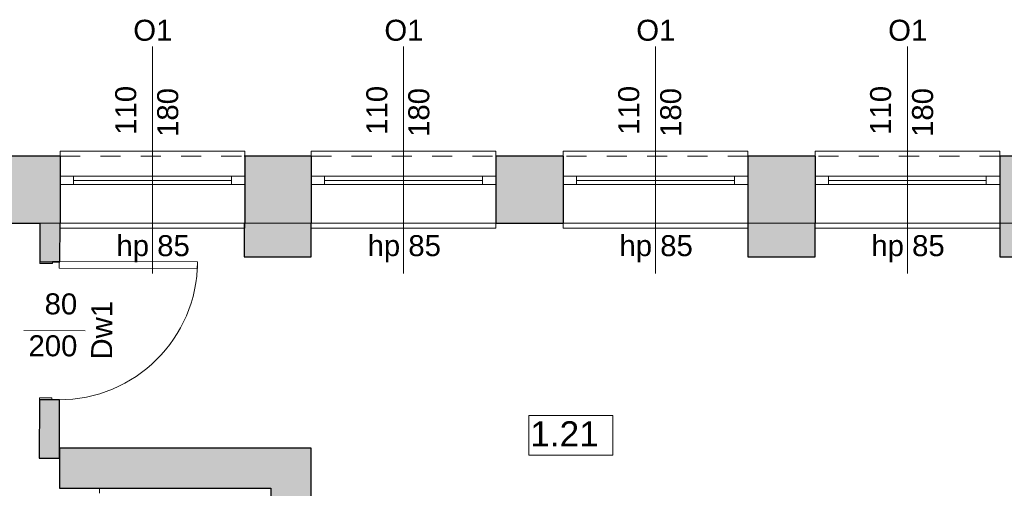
# Model space of a CAD drawing. Header units: centimetres. Extents: x -25572 to 23555, y -2435 to 15405.
# Tile 20 of 134: x 8440 to 9026, y 408 to 687. Entities that reach past the tile are written whole.
import ezdxf

# ---------------------------------------------------------------- set-up
doc = ezdxf.new("R2010")
doc.units = ezdxf.units.CM
doc.header["$MEASUREMENT"] = 0
doc.linetypes.add('Przerywana', pattern=[24, 12, -12])
for name, color, linetype, lineweight in [('Nowe_0_Nr_pióra__15', 214, 'Continuous', 15), ('Nowe_210-A Pomieszczenia_Nr_pióra__41', 7, 'Continuous', 15), ('Nowe_220-A Ściany_Nr_pióra__19', 255, 'Continuous', 0), ('Nowe_220-A Ściany_Nr_pióra__23', 7, 'Continuous', 15), ('Nowe_220-A Ściany_Nr_pióra__27', 7, 'Continuous', 25), ('Nowe_220-A Ściany_Nr_pióra__3', 7, 'Continuous', 13), ('Nowe_220-A Ściany_Nr_pióra__7', 7, 'Continuous', 13), ('Nowe_450-K Stropy_Nr_pióra__21', 7, 'Continuous', 25), ('Nowe_450-K Stropy_Nr_pióra__89', 7, 'Continuous', 13)]:
    doc.layers.add(name, color=color, linetype=linetype, lineweight=lineweight)
doc.layers.add('Nowe_220-A Ściany_Nr_pióra__45', color=7, linetype='Continuous', lineweight=15, true_color=0x40a5ff)
doc.styles.add('STYL_AUTOMATYCZNY_6', font='arial.ttf')

msp = doc.modelspace()

# ---------------------------------------------------------------- hatches: boundary and pattern name
at = {"layer": 'Nowe_220-A Ściany_Nr_pióra__19', "linetype": 'Continuous', "lineweight": 0}
for points in [[(8408.38, 566), (8463.83, 566), (8463.83, 606), (8408.38, 606)], [(8573.38, 606), (8573.38, 546), (8613.38, 546), (8613.38, 606)], [(8723.38, 606), (8723.38, 566), (8763.38, 566), (8763.38, 606)], [(8873.38, 606), (8873.38, 546), (8913.38, 546), (8913.38, 606)], [(9023.38, 606), (9023.38, 546), (9063.38, 546), (9063.38, 606)], [(8451.83, 566), (8451.75, 543.01), (8463.75, 542.97), (8463.83, 566)], [(8451.38, 426.04), (8463.38, 426), (8463.49, 460.97), (8451.49, 461.01)], [(8463.38, 408), (8613.38, 408), (8613.38, 432), (8463.38, 432)], [(8589.29, 408), (8589.29, 290), (8613.29, 290), (8613.29, 408)]]:
    msp.add_hatch(color=255, dxfattribs=at).paths.add_polyline_path(points)

# ---------------------------------------------------------------- linework, layer by layer
at = {"layer": 'Nowe_0_Nr_pióra__15', "color": 214, "linetype": 'Continuous', "lineweight": 15}
for p, q in [((8487.38, 405.18), (8487.38, 408)), ((8589.38, 408), (8487.38, 408)), ((8589.38, 405.18), (8589.38, 408))]:
    msp.add_line(p, q, dxfattribs=at)
at = {"layer": 'Nowe_210-A Pomieszczenia_Nr_pióra__41', "color": 7, "linetype": 'Continuous', "lineweight": 15}
for p, q in [((8743.03, 451.38), (8793.06, 451.38)), ((8743.03, 427.8), (8743.03, 451.38)), ((8793.06, 451.38), (8793.06, 427.8)), ((8793.06, 427.8), (8743.03, 427.8))]:
    msp.add_line(p, q, dxfattribs=at)
at = {"layer": 'Nowe_220-A Ściany_Nr_pióra__23', "color": 7, "linetype": 'Continuous', "lineweight": 15}
for p, q in [((8471.83, 594), (8463.83, 594)), ((8471.83, 589), (8471.83, 594)), ((8573.83, 594), (8565.83, 594)), ((8565.83, 594), (8565.83, 589)), ((8621.38, 594), (8613.38, 594)), ((8621.38, 589), (8621.38, 594)), ((8723.38, 594), (8715.38, 594)), ((8715.38, 594), (8715.38, 589)), ((8763.38, 594), (8771.38, 594)), ((8771.38, 594), (8771.38, 589)), ((8865.38, 589), (8865.38, 594)), ((8865.38, 594), (8873.38, 594)), ((8913.38, 594), (8921.38, 594)), ((8921.38, 594), (8921.38, 589)), ((9015.38, 589), (9015.38, 594)), ((9015.38, 594), (9023.38, 594)), ((8463.83, 589), (8471.83, 589)), ((8565.83, 589), (8573.83, 589)), ((8613.38, 589), (8621.38, 589)), ((8715.38, 589), (8723.38, 589)), ((8771.38, 589), (8763.38, 589)), ((8873.38, 589), (8865.38, 589)), ((8921.38, 589), (8913.38, 589)), ((9023.38, 589), (9015.38, 589)), ((8451.75, 543.01), (8463.25, 542.97)), ((8451.75, 542.01), (8451.75, 543.01)), ((8459.25, 541.98), (8451.75, 542.01)), ((8463.25, 543.17), (8459.25, 543.18)), ((8459.25, 543.18), (8459.25, 541.98)), ((8463.25, 542.97), (8463.25, 543.17)), ((8451.49, 462.01), (8458.99, 461.98)), ((8451.49, 461.01), (8451.49, 462.01)), ((8462.99, 460.97), (8451.49, 461.01)), ((8458.99, 461.98), (8458.99, 460.78)), ((8458.99, 460.78), (8462.99, 460.77)), ((8462.99, 460.77), (8462.99, 460.97))]:
    msp.add_line(p, q, dxfattribs=at)
at = {"layer": 'Nowe_220-A Ściany_Nr_pióra__27', "color": 7, "linetype": 'Continuous', "lineweight": 25}
for p, q in [((8463.83, 606), (8463.83, 594)), ((8463.83, 606), (8463.83, 594)), ((8573.83, 606), (8573.83, 594)), ((8573.83, 606), (8573.83, 594)), ((8613.38, 606), (8613.38, 594)), ((8613.38, 606), (8613.38, 594)), ((8723.38, 606), (8723.38, 594)), ((8723.38, 606), (8723.38, 594)), ((8763.38, 606), (8763.38, 594)), ((8763.38, 606), (8763.38, 594)), ((8873.38, 606), (8873.38, 594)), ((8873.38, 606), (8873.38, 594)), ((8913.38, 606), (8913.38, 594)), ((8913.38, 606), (8913.38, 594)), ((9023.38, 606), (9023.38, 594)), ((9023.38, 606), (9023.38, 594)), ((8463.83, 594), (8463.83, 589)), ((8463.83, 594), (8463.83, 589)), ((8463.83, 594), (8463.83, 589)), ((8573.83, 594), (8573.83, 589)), ((8573.83, 594), (8573.83, 589)), ((8573.83, 594), (8573.83, 589)), ((8613.38, 594), (8613.38, 589)), ((8613.38, 594), (8613.38, 589)), ((8613.38, 594), (8613.38, 589)), ((8723.38, 594), (8723.38, 589)), ((8723.38, 594), (8723.38, 589)), ((8723.38, 594), (8723.38, 589)), ((8763.38, 594), (8763.38, 589)), ((8763.38, 594), (8763.38, 589)), ((8763.38, 594), (8763.38, 589)), ((8873.38, 594), (8873.38, 589)), ((8873.38, 594), (8873.38, 589)), ((8873.38, 594), (8873.38, 589)), ((8913.38, 594), (8913.38, 589)), ((8913.38, 594), (8913.38, 589)), ((8913.38, 594), (8913.38, 589)), ((9023.38, 594), (9023.38, 589)), ((9023.38, 594), (9023.38, 589)), ((9023.38, 594), (9023.38, 589)), ((8463.83, 589), (8463.83, 566)), ((8463.83, 589), (8463.83, 566)), ((8573.83, 589), (8573.83, 566)), ((8573.83, 589), (8573.83, 566)), ((8613.38, 589), (8613.38, 566)), ((8613.38, 589), (8613.38, 566)), ((8723.38, 589), (8723.38, 566)), ((8723.38, 589), (8723.38, 566)), ((8763.38, 589), (8763.38, 566)), ((8763.38, 589), (8763.38, 566)), ((8873.38, 589), (8873.38, 566)), ((8873.38, 589), (8873.38, 566)), ((8913.38, 589), (8913.38, 566)), ((8913.38, 589), (8913.38, 566)), ((9023.38, 589), (9023.38, 566)), ((9023.38, 589), (9023.38, 566)), ((8451.75, 543.01), (8463.25, 542.97)), ((8451.75, 543.01), (8463.25, 542.97)), ((8451.75, 543.01), (8463.25, 542.97)), ((8463.25, 542.97), (8463.75, 542.97)), ((8463.25, 542.97), (8463.75, 542.97)), ((8451.49, 461.01), (8462.99, 460.97)), ((8451.49, 461.01), (8462.99, 460.97)), ((8451.49, 461.01), (8462.99, 460.97)), ((8462.99, 460.97), (8463.49, 460.97)), ((8462.99, 460.97), (8463.49, 460.97))]:
    msp.add_line(p, q, dxfattribs=at)
for points in [[(8463.83, 606), (8408.38, 606)], [(8613.38, 606), (8573.38, 606)], [(8763.38, 606), (8723.38, 606)], [(8913.38, 606), (8873.38, 606)], [(9063.38, 606), (9023.38, 606)], [(8408.38, 566), (8451.83, 566)], [(8451.83, 566), (8451.75, 543.01)], [(8463.75, 542.97), (8463.83, 566)], [(8573.38, 566), (8573.38, 546)], [(8613.38, 546), (8613.38, 566)], [(8723.38, 566), (8763.38, 566)], [(8873.38, 566), (8873.38, 546)], [(8913.38, 546), (8913.38, 566)], [(9023.38, 566), (9023.38, 546)], [(8573.38, 546), (8613.38, 546)], [(8873.38, 546), (8913.38, 546)], [(9023.38, 546), (9063.38, 546)], [(8451.49, 461.01), (8451.38, 426.04)], [(8463.38, 426), (8463.49, 460.97)], [(8613.38, 432), (8463.38, 432)], [(8463.38, 432), (8463.38, 408)], [(8613.38, 408), (8613.38, 432)], [(8451.38, 426.04), (8463.38, 426)], [(8463.38, 408), (8589.29, 408)], [(8589.29, 408), (8589.29, 290)], [(8613.29, 290), (8613.29, 408)]]:
    msp.add_lwpolyline(points, dxfattribs=at)
at = {"layer": 'Nowe_220-A Ściany_Nr_pióra__3', "color": 7, "linetype": 'Continuous', "lineweight": 13}
for p, q in [((8463.83, 606), (8463.83, 609)), ((8463.83, 609), (8573.83, 609)), ((8573.83, 609), (8573.83, 606)), ((8613.38, 606), (8613.38, 609)), ((8613.38, 609), (8723.38, 609)), ((8723.38, 609), (8723.38, 606)), ((8873.38, 609), (8763.38, 609)), ((8763.38, 609), (8763.38, 606)), ((8873.38, 606), (8873.38, 609)), ((9023.38, 609), (8913.38, 609)), ((8913.38, 609), (8913.38, 606)), ((9023.38, 606), (9023.38, 609)), ((8565.83, 594), (8471.83, 594)), ((8715.38, 594), (8621.38, 594)), ((8771.38, 594), (8865.38, 594)), ((8921.38, 594), (9015.38, 594)), ((8471.83, 591.5), (8565.83, 591.5)), ((8471.83, 589), (8565.83, 589)), ((8621.38, 591.5), (8715.38, 591.5)), ((8621.38, 589), (8715.38, 589)), ((8865.38, 591.5), (8771.38, 591.5)), ((8865.38, 589), (8771.38, 589)), ((9015.38, 591.5), (8921.38, 591.5)), ((9015.38, 589), (8921.38, 589)), ((8463.83, 566), (8463.83, 563)), ((8463.83, 563), (8573.83, 563)), ((8573.83, 563), (8573.83, 566)), ((8613.38, 566), (8613.38, 563)), ((8613.38, 563), (8723.38, 563)), ((8723.38, 563), (8723.38, 566)), ((8763.38, 563), (8763.38, 566)), ((8873.38, 563), (8763.38, 563)), ((8873.38, 566), (8873.38, 563)), ((8913.38, 563), (8913.38, 566)), ((9023.38, 563), (8913.38, 563)), ((9023.38, 566), (9023.38, 563)), ((8463.25, 543.17), (8463.24, 539.17)), ((8545.65, 542.9), (8463.25, 543.17)), ((8545.64, 538.9), (8545.65, 542.9)), ((8463.24, 539.17), (8545.64, 538.9))]:
    msp.add_line(p, q, dxfattribs=at)
at = {"layer": 'Nowe_220-A Ściany_Nr_pióra__3', "color": 7, "linetype": 'Przerywana', "lineweight": 13}
for p, q in [((8463.83, 606), (8573.83, 606)), ((8613.38, 606), (8723.38, 606)), ((8873.38, 606), (8763.38, 606)), ((9023.38, 606), (8913.38, 606)), ((8463.83, 566), (8573.83, 566)), ((8613.38, 566), (8723.38, 566)), ((8873.38, 566), (8763.38, 566)), ((9023.38, 566), (8913.38, 566))]:
    msp.add_line(p, q, dxfattribs=at)
at = {"layer": 'Nowe_220-A Ściany_Nr_pióra__3', "color": 7, "linetype": 'Continuous', "lineweight": 13}
msp.add_arc((8463.25, 543.17), 82.4, 269.81537, 359.81537, dxfattribs=at)
at = {"layer": 'Nowe_220-A Ściany_Nr_pióra__45', "color": 161, "linetype": 'Continuous', "lineweight": 15, "true_color": 0x40a5ff}
for p, q in [((8518.83, 671.18), (8518.83, 536)), ((8668.38, 671.18), (8668.38, 536)), ((8818.38, 671.18), (8818.38, 536)), ((8968.38, 671.18), (8968.38, 536)), ((8478.8, 501.92), (8442.16, 502.04))]:
    msp.add_line(p, q, dxfattribs=at)
at = {"layer": 'Nowe_450-K Stropy_Nr_pióra__21', "color": 7, "linetype": 'Continuous', "lineweight": 25, "flags": 128}
msp.add_lwpolyline([(8451.38, 426.04), (8463.38, 426)], dxfattribs=at)
at = {"layer": 'Nowe_450-K Stropy_Nr_pióra__89', "color": 7, "linetype": 'Continuous', "lineweight": 13}
for points in [[(6369.38, -610), (10868.76, -610), (10868.76, -11), (10901.38, -11), (10901.38, 566), (6369.38, 566)], [(6369.38, -610), (10868.76, -610), (10868.76, -11), (10901.38, -11), (10901.38, 566), (6369.38, 566)], [(6369.38, 566), (6369.38, -610), (10868.76, -610), (10868.76, -11), (10901.38, -11), (10901.38, 566)]]:
    msp.add_lwpolyline(points, close=True, dxfattribs=at)

# ---------------------------------------------------------------- texts
at = {"layer": 'Nowe_210-A Pomieszczenia_Nr_pióra__41', "color": 7, "linetype": 'Continuous', "lineweight": 15, "insert": (8768.05, 447.95), "char_height": 15, "attachment_point": 2, "style": 'STYL_AUTOMATYCZNY_6'}
msp.add_mtext('\\A1;{\\pqc;\\pt0,25;\\fArial|b0|i0|c238|p0;\\W1.000000;1.21\\fArial|b0|i0|c238|p0;\\W1.000000;\\A1{\\H.66x;\\S^  ;}\\fArial|b0|i0|c238|p0;\\W1.000000;\\fArial|b0|i0|c238|p0;\\W1.000000;\\A1{\\H.66x;\\S^  ;}}', dxfattribs=at)
at = {"layer": 'Nowe_220-A Ściany_Nr_pióra__7', "color": 7, "linetype": 'Continuous', "lineweight": 13, "char_height": 12.5, "attachment_point": 7, "style": 'STYL_AUTOMATYCZNY_6'}
for s, insert in [('\\A1;{\\pql;\\pt0;\\fArial|b0|i0|c238|p0;\\W1.000000;O1\\fArial|b0|i0|c238|p0;\\W1.000000;\\fArial|b0|i0|c238|p0;\\W1.000000;\\fArial|b0|i0|c238|p0;\\W1.000000;}', (8507.39, 674.54)), ('\\A1;{\\pql;\\pt0;\\fArial|b0|i0|c238|p0;\\W1.000000;O1\\fArial|b0|i0|c238|p0;\\W1.000000;\\fArial|b0|i0|c238|p0;\\W1.000000;\\fArial|b0|i0|c238|p0;\\W1.000000;}', (8656.94, 674.54)), ('\\A1;{\\pql;\\pt0;\\fArial|b0|i0|c238|p0;\\W1.000000;O1\\fArial|b0|i0|c238|p0;\\W1.000000;\\fArial|b0|i0|c238|p0;\\W1.000000;\\fArial|b0|i0|c238|p0;\\W1.000000;}', (8806.94, 674.54)), ('\\A1;{\\pql;\\pt0;\\fArial|b0|i0|c238|p0;\\W1.000000;O1\\fArial|b0|i0|c238|p0;\\W1.000000;\\fArial|b0|i0|c238|p0;\\W1.000000;\\fArial|b0|i0|c238|p0;\\W1.000000;}', (8956.94, 674.54)), ('\\A1;{\\pql;\\pt0;\\fArial|b0|i0|c238|p0;\\W1.000000;hp 85\\fArial|b0|i0|c238|p0;\\W1.000000;\\A1{\\H.66x;\\S^  ;}\\fArial|b0|i0|c238|p0;\\W1.000000;\\fArial|b0|i0|c238|p0;\\W1.000000;}', (8497.38, 542.59)), ('\\A1;{\\pql;\\pt0;\\fArial|b0|i0|c238|p0;\\W1.000000;hp 85\\fArial|b0|i0|c238|p0;\\W1.000000;\\A1{\\H.66x;\\S^  ;}\\fArial|b0|i0|c238|p0;\\W1.000000;\\fArial|b0|i0|c238|p0;\\W1.000000;}', (8646.93, 542.59)), ('\\A1;{\\pql;\\pt0;\\fArial|b0|i0|c238|p0;\\W1.000000;hp 85\\fArial|b0|i0|c238|p0;\\W1.000000;\\A1{\\H.66x;\\S^  ;}\\fArial|b0|i0|c238|p0;\\W1.000000;\\fArial|b0|i0|c238|p0;\\W1.000000;}', (8796.93, 542.59)), ('\\A1;{\\pql;\\pt0;\\fArial|b0|i0|c238|p0;\\W1.000000;hp 85\\fArial|b0|i0|c238|p0;\\W1.000000;\\A1{\\H.66x;\\S^  ;}\\fArial|b0|i0|c238|p0;\\W1.000000;\\fArial|b0|i0|c238|p0;\\W1.000000;}', (8946.93, 542.59))]:
    msp.add_mtext(s, dxfattribs=dict(at, insert=insert))
for s, insert, rotation in [('\\A1;{\\pql;\\pt0;\\fArial|b0|i0|c238|p0;\\W1.000000;110\\fArial|b0|i0|c238|p0;\\W1.000000;\\A1{\\H.66x;\\S^  ;}\\fArial|b0|i0|c238|p0;\\W1.000000;\\fArial|b0|i0|c238|p0;\\W1.000000;}', (8512.79, 618.67), 90), ('\\A1;{\\pql;\\pt0;\\fArial|b0|i0|c238|p0;\\W1.000000;180\\fArial|b0|i0|c238|p0;\\W1.000000;\\A1{\\H.66x;\\S^  ;}\\fArial|b0|i0|c238|p0;\\W1.000000;\\fArial|b0|i0|c238|p0;\\W1.000000;}', (8537.79, 617.4), 90), ('\\A1;{\\pql;\\pt0;\\fArial|b0|i0|c238|p0;\\W1.000000;110\\fArial|b0|i0|c238|p0;\\W1.000000;\\A1{\\H.66x;\\S^  ;}\\fArial|b0|i0|c238|p0;\\W1.000000;\\fArial|b0|i0|c238|p0;\\W1.000000;}', (8662.33, 618.67), 90), ('\\A1;{\\pql;\\pt0;\\fArial|b0|i0|c238|p0;\\W1.000000;180\\fArial|b0|i0|c238|p0;\\W1.000000;\\A1{\\H.66x;\\S^  ;}\\fArial|b0|i0|c238|p0;\\W1.000000;\\fArial|b0|i0|c238|p0;\\W1.000000;}', (8687.33, 617.4), 90), ('\\A1;{\\pql;\\pt0;\\fArial|b0|i0|c238|p0;\\W1.000000;110\\fArial|b0|i0|c238|p0;\\W1.000000;\\A1{\\H.66x;\\S^  ;}\\fArial|b0|i0|c238|p0;\\W1.000000;\\fArial|b0|i0|c238|p0;\\W1.000000;}', (8812.33, 618.67), 90), ('\\A1;{\\pql;\\pt0;\\fArial|b0|i0|c238|p0;\\W1.000000;180\\fArial|b0|i0|c238|p0;\\W1.000000;\\A1{\\H.66x;\\S^  ;}\\fArial|b0|i0|c238|p0;\\W1.000000;\\fArial|b0|i0|c238|p0;\\W1.000000;}', (8837.33, 617.4), 90), ('\\A1;{\\pql;\\pt0;\\fArial|b0|i0|c238|p0;\\W1.000000;110\\fArial|b0|i0|c238|p0;\\W1.000000;\\A1{\\H.66x;\\S^  ;}\\fArial|b0|i0|c238|p0;\\W1.000000;\\fArial|b0|i0|c238|p0;\\W1.000000;}', (8962.33, 618.67), 90), ('\\A1;{\\pql;\\pt0;\\fArial|b0|i0|c238|p0;\\W1.000000;180\\fArial|b0|i0|c238|p0;\\W1.000000;\\A1{\\H.66x;\\S^  ;}\\fArial|b0|i0|c238|p0;\\W1.000000;\\fArial|b0|i0|c238|p0;\\W1.000000;}', (8987.33, 617.4), 90), ('\\A1;{\\pql;\\pt0;\\fArial|b0|i0|c238|p0;\\W1.000000;80\\fArial|b0|i0|c238|p0;\\W1.000000;\\A1{\\H.66x;\\S^  ;}\\fArial|b0|i0|c238|p0;\\W1.000000;\\fArial|b0|i0|c238|p0;\\W1.000000;}', (8454.57, 508.04), 359.81537), ('\\A1;{\\pql;\\pt0;\\fArial|b0|i0|c238|p0;\\W1.000000;200\\fArial|b0|i0|c238|p0;\\W1.000000;\\A1{\\H.66x;\\S^  ;}\\fArial|b0|i0|c238|p0;\\W1.000000;\\fArial|b0|i0|c238|p0;\\W1.000000;}', (8444.96, 483.07), 359.81537), ('\\A1;{\\pql;\\pt0;\\fArial|b0|i0|c238|p0;\\W1.000000;Dw1\\fArial|b0|i0|c238|p0;\\W1.000000;\\fArial|b0|i0|c238|p0;\\W1.000000;\\fArial|b0|i0|c238|p0;\\W1.000000;}', (8494.81, 484.72), 89.81537)]:
    msp.add_mtext(s, dxfattribs=dict(at, insert=insert, rotation=rotation))

doc.saveas('drawing.dxf')
